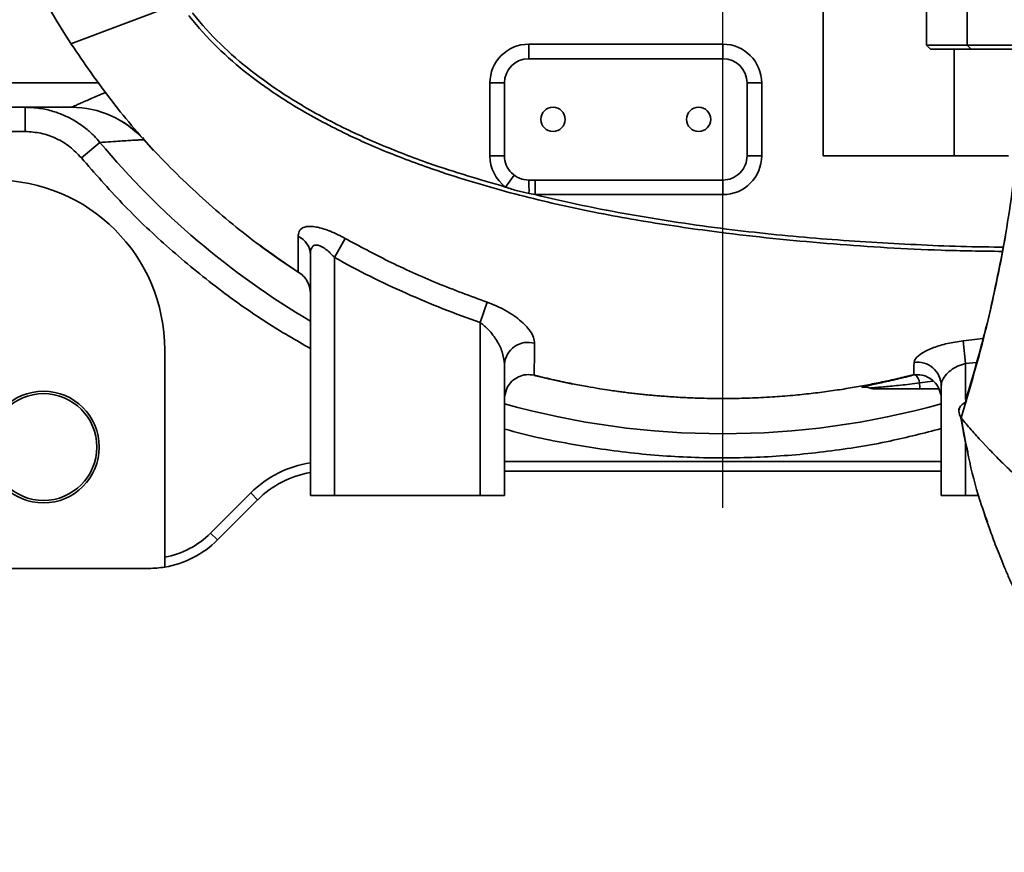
# Model space of a CAD drawing. Header units: millimetres. Extents: x -8713 to 3261, y -18743 to -8704.
# Tile 6 of 154: x -4417 to -4215, y -15648 to -15476. Entities that reach past the tile are written whole.
import ezdxf

# ---------------------------------------------------------------- set-up
doc = ezdxf.new("R2010")
doc.units = ezdxf.units.MM
doc.header["$LTSCALE"] = 10
doc.header["$PDSIZE"] = -1
doc.linetypes.add('CENTER', pattern=[50.8, 31.75, -6.35, 6.35, -6.35])
doc.layers.get('Defpoints').update_dxf_attribs({"true_color": 0x5e5e5e})
doc.layers.add('细实线层', color=7, linetype='Continuous')
doc.dimstyles.new('ISO-25', dxfattribs={"dimscale": 20, "dimtxt": 4, "dimasz": 3.05, "dimexe": 3, "dimexo": 0.625, "dimtad": 1, "dimdec": 0, "dimtxsty": 'Standard', "dimcen": 2.5, "dimclrd": 1, "dimclre": 1, "dimclrt": 4, "dimadec": 1, "dimazin": 2, "dimtfac": 1, "dimtdec": 0, "dimtmove": 0, "dimatfit": 0, "dimfxl": 1, "dimarcsym": 0})

# ---------------------------------------------------------------- blocks, each defined once
blk = doc.blocks.new('*U165')
at = {"color": 0, "linetype": 'CENTER', "transparency": 16777216}
blk.add_line((0, -182.55), (0, -12.3), dxfattribs=at)
blk = doc.blocks.new('*D172')
at = {"color": 1, "lineweight": -2, "transparency": 16777216}
for p, q in [((-4272.58, -15394.48), (-3699.94, -15688.46)), ((-3645.67, -15716.32), (-3217.84, -15935.95))]:
    blk.add_line(p, q, dxfattribs=at)
at = {"color": 1, "lineweight": 20, "transparency": 16777216}
blk.add_solid([(-3641.03, -15707.27), (-3650.31, -15725.36), (-3699.94, -15688.46)], dxfattribs=at)
at = {"layer": 'Defpoints', "color": 0, "lineweight": 20, "transparency": 16777216}
for p in [(-4272.58, -15394.48), (-3699.94, -15688.46)]:
    blk.add_point(p, dxfattribs=at)
at = {"color": 4, "transparency": 16777216, "insert": (-3304.14, -15832.63), "char_height": 80, "attachment_point": 5, "rotation": 332.8255}
blk.add_mtext('R644', dxfattribs=at)

msp = doc.modelspace()

# ---------------------------------------------------------------- linework, layer by layer
at = {"color": 4}
msp.add_circle((-4272.58, -15394.48), 643.69, dxfattribs=at)
at = {"layer": '细实线层', "linetype": 'Continuous', "lineweight": 35}
for p, q in [((-4251.89, -15504.48), (-4251.89, -15443.3)), ((-4406.93, -15481.38), (-4384.3, -15472.87)), ((-4230.58, -15472.48), (-4230.58, -15481.68)), ((-4222.2, -15472.48), (-4222.2, -15481.68)), ((-4312.58, -15481.48), (-4272.58, -15481.48)), ((-4230.58, -15481.68), (-4229.78, -15482.48)), ((-4230.58, -15481.68), (-4222.58, -15481.68)), ((-4221.4, -15482.48), (-4229.78, -15482.48)), ((-4224.93, -15482.48), (-4224.93, -15504.48)), ((-4222.58, -15481.68), (-4222.2, -15481.68)), ((-4222.2, -15481.68), (-4221.4, -15482.48)), ((-4222.2, -15481.68), (-4211.14, -15481.68)), ((-4211.45, -15482.48), (-4221.4, -15482.48)), ((-4272.58, -15484.48), (-4312.58, -15484.48)), ((-4401.14, -15489.48), (-4502.58, -15489.48)), ((-4320.58, -15504.48), (-4320.58, -15489.48)), ((-4317.58, -15489.48), (-4320.58, -15489.48)), ((-4317.58, -15489.48), (-4317.58, -15504.48)), ((-4317.58, -15489.48), (-4317.58, -15504.48)), ((-4267.58, -15489.48), (-4267.58, -15489.48)), ((-4267.58, -15504.48), (-4267.58, -15489.48)), ((-4267.58, -15504.48), (-4267.58, -15489.48)), ((-4264.58, -15489.48), (-4267.58, -15489.48)), ((-4264.58, -15489.48), (-4264.58, -15504.48)), ((-4502.58, -15494.48), (-4406.82, -15494.48)), ((-4416.38, -15494.48), (-4416.38, -15499.48)), ((-4406.82, -15494.48), (-4406.82, -15494.48)), ((-4437.58, -15499.48), (-4416.38, -15499.48)), ((-4391.91, -15501.15), (-4389.89, -15503.36)), ((-4391.91, -15501.15), (-4391.91, -15501.15)), ((-4404.77, -15504.9), (-4400.94, -15501.71)), ((-4317.58, -15504.48), (-4320.58, -15504.48)), ((-4267.58, -15504.48), (-4267.58, -15504.48)), ((-4264.58, -15504.48), (-4267.58, -15504.48)), ((-4251.89, -15504.48), (-4224.93, -15504.48)), ((-4224.93, -15504.48), (-4213.7, -15504.48)), ((-4315.55, -15508.5), (-4317.34, -15510.91)), ((-4312.58, -15509.48), (-4272.58, -15509.48)), ((-4311.24, -15512.48), (-4312.52, -15512.25)), ((-4272.58, -15512.48), (-4311.24, -15512.48)), ((-4350.39, -15521.51), (-4352.58, -15525.45)), ((-4357.58, -15574.48), (-4357.58, -15524.86)), ((-4352.58, -15525.45), (-4352.58, -15574.48)), ((-4321.12, -15534.66), (-4322.58, -15538.83)), ((-4322.58, -15574.48), (-4322.58, -15538.83)), ((-4223.08, -15542.6), (-4218.97, -15542.15)), ((-4222.58, -15547.28), (-4223.08, -15542.6)), ((-4387.58, -15587.18), (-4387.58, -15544.48)), ((-4317.58, -15547.4), (-4317.58, -15574.48)), ((-4220.34, -15547.04), (-4222.58, -15547.28)), ((-4222.58, -15547.28), (-4222.58, -15554.68)), ((-4311.47, -15549.68), (-4311.39, -15549.7)), ((-4234.01, -15549.76), (-4233.7, -15549.69)), ((-4232.02, -15551.28), (-4229.28, -15550.93)), ((-4227.58, -15574.48), (-4227.58, -15551.78)), ((-4223.88, -15556.7), (-4223.84, -15556.88)), ((-4222.58, -15563.39), (-4222.58, -15574.48)), ((-4219.1, -15563.48), (-4219.2, -15563.37)), ((-4219.1, -15563.48), (-4217.61, -15565.05)), ((-4317.58, -15567.48), (-4227.58, -15567.48)), ((-4227.58, -15569.48), (-4317.58, -15569.48)), ((-4378.13, -15582.21), (-4369.85, -15573.92)), ((-4368.44, -15575.34), (-4369.85, -15573.92)), ((-4368.44, -15575.34), (-4376.72, -15583.62)), ((-4352.58, -15574.48), (-4357.58, -15574.48)), ((-4322.58, -15574.48), (-4352.58, -15574.48)), ((-4317.58, -15574.48), (-4322.58, -15574.48)), ((-4222.58, -15574.48), (-4227.58, -15574.48)), ((-4219.82, -15574.48), (-4222.58, -15574.48)), ((-4376.72, -15583.62), (-4378.13, -15582.21)), ((-4390.86, -15589.48), (-4442.58, -15589.48))]:
    msp.add_line(p, q, dxfattribs=at)
at = {"layer": '细实线层', "linetype": 'Continuous', "lineweight": 35, "flags": 128}
for points in [[(-4312.58, -15484.48), (-4312.58, -15484.42), (-4312.58, -15484.25), (-4312.58, -15483.98), (-4312.58, -15483.6), (-4312.58, -15483.15), (-4312.58, -15482.63), (-4312.58, -15482.07), (-4312.58, -15481.48)], [(-4272.58, -15484.48), (-4272.58, -15484.42), (-4272.58, -15484.25), (-4272.58, -15483.98), (-4272.58, -15483.6), (-4272.58, -15483.15), (-4272.58, -15482.63), (-4272.58, -15482.07), (-4272.58, -15481.48)], [(-4311.24, -15512.48), (-4311.24, -15511.9), (-4311.24, -15511.33), (-4311.24, -15510.81), (-4311.24, -15510.36), (-4311.24, -15509.99), (-4311.24, -15509.71), (-4311.24, -15509.54), (-4311.24, -15509.48)], [(-4272.58, -15512.48), (-4272.58, -15511.9), (-4272.58, -15511.33), (-4272.58, -15510.81), (-4272.58, -15510.36), (-4272.58, -15509.99), (-4272.58, -15509.71), (-4272.58, -15509.54), (-4272.58, -15509.48)], [(-4367.93, -15523.03), (-4363.6, -15526.13), (-4359.16, -15529.1)], [(-4311.44, -15549.75), (-4308.54, -15550.44), (-4303.57, -15551.51)], [(-4241.3, -15551.45), (-4240.95, -15551.38), (-4233.84, -15549.78)]]:
    msp.add_lwpolyline(points, dxfattribs=at)
at = {"layer": '细实线层', "linetype": 'Continuous', "lineweight": 35}
for centre, radius in [((-4307.58, -15496.98), 2.5), ((-4277.58, -15496.98), 2.5), ((-4412.58, -15564.48), 11.5), ((-4412.58, -15564.48), 11)]:
    msp.add_circle(centre, radius, dxfattribs=at)
for centre, radius, start, end in [((-4272.58, -15394.48), 160, 151.9076, 212.8945), ((-4312.58, -15489.48), 8, 90, 179.9998), ((-4272.58, -15489.48), 8, 0.0002, 90), ((-4312.58, -15489.48), 5, 90, 179.9998), ((-4272.58, -15489.48), 5, 0.0002, 90), ((-4272.58, -15489.48), 5, 0.0002, 90), ((-4406.82, -15514.48), 20, 41.7958, 89.9985), ((-4406.82, -15514.48), 20, 41.7908, 89.9997), ((-4307.58, -15496.98), 2.5, 90, 270), ((-4277.58, -15496.98), 2.5, 90, 270), ((-4272.58, -15394.48), 167.26, 219.8725, 239.4558), ((-4312.58, -15504.48), 8, 179.9998, 233.4693), ((-4312.58, -15504.48), 5, 179.9998, 270), ((-4272.58, -15504.48), 8, 270, 0.0002), ((-4272.58, -15504.48), 5, 270, 0.0002), ((-4272.58, -15504.48), 5, 270, 0.0002), ((-4422.58, -15544.48), 35, 0, 90), ((-4347.02, -15511.59), 34.5, 358.9099, 3.5066), ((-4361.91, -15524.99), 4.34, 1.6224, 65.0855), ((-4312.71, -15547.8), 4.89, 74.1393, 175.3508), ((-4232.5, -15551.91), 4.92, 1.4747, 97.7752), ((-4234.75, -15551.67), 2.75, 8.0243, 49.384), ((-4228.4, -15551.5), 3.63, 176.5205, 195.6528), ((-4241.49, -15550.48), 2, 248.5031, 270), ((-4272.58, -15394.48), 167.26, 254.3924, 285.6076), ((-4354.29, -15589.48), 22, 98.5855, 135), ((-4354.29, -15589.48), 20, 99.4516, 135), ((-4390.86, -15569.48), 18, 280.5131, 315), ((-4390.86, -15569.48), 20, 279.4516, 315), ((-4390.86, -15569.48), 20, 270, 279.4516)]:
    msp.add_arc(centre, radius, start, end, dxfattribs=at)
for points, knots in [([(-4381.9, -15475), (-4381.84, -15475.07), (-4380.06, -15477.34), (-4376.22, -15481.56), (-4369.87, -15487.07), (-4362.28, -15492.43), (-4353.44, -15497.52), (-4343.39, -15502.18), (-4331.39, -15506.82), (-4322.59, -15509.38), (-4317.34, -15510.91)], [0, 0, 0, 0, 0.003855, 0.115345, 0.227314, 0.339073, 0.48639, 0.634059, 0.781605, 1, 1, 1, 1]), ([(-4215.02, -15524.18), (-4219.21, -15524.12), (-4230.81, -15523.96), (-4249.79, -15522.77), (-4269.78, -15520.79), (-4287.52, -15518.28), (-4303.01, -15515.42), (-4318.32, -15511.73), (-4331.91, -15507.53), (-4343.75, -15503.02), (-4353.87, -15498.32), (-4362.79, -15493.21), (-4370.46, -15487.79), (-4376.89, -15482.22), (-4380.78, -15477.95), (-4382.58, -15475.65), (-4382.64, -15475.58)], [0, 0, 0, 0, 0.0700045, 0.1942204, 0.3183127, 0.4061412, 0.4940853, 0.5819391, 0.6696445, 0.7318524, 0.794113, 0.8562248, 0.9036109, 0.9510868, 0.9983595, 1, 1, 1, 1]), ([(-4360.09, -15528.43), (-4362.43, -15526.84), (-4368.81, -15522.53), (-4378.58, -15514.61), (-4389.08, -15504.46), (-4398.67, -15493.42), (-4404.17, -15485.39), (-4406.93, -15481.38)], [0, 0, 0, 0, 0.127012, 0.345259, 0.563506, 0.781753, 1, 1, 1, 1]), ([(-4399.76, -15491.41), (-4400, -15491.51), (-4400.68, -15491.8), (-4401.78, -15492.27), (-4403, -15492.8), (-4404.08, -15493.27), (-4405, -15493.68), (-4405.77, -15494.02), (-4406.35, -15494.27), (-4406.73, -15494.44), (-4406.79, -15494.47), (-4406.82, -15494.48)], [0, 0, 0, 0, 0.083119, 0.234468, 0.387232, 0.520526, 0.634934, 0.747504, 0.843382, 0.925852, 1, 1, 1, 1]), ([(-4416.38, -15494.48), (-4415.37, -15494.52), (-4413.42, -15494.61), (-4410.66, -15495.25), (-4408.22, -15496.15), (-4405.94, -15497.34), (-4403.92, -15498.74), (-4402.22, -15500.25), (-4401.34, -15501.26), (-4400.94, -15501.71)], [0, 0, 0, 0, 0.171489, 0.332468, 0.480756, 0.614881, 0.770275, 0.898506, 1, 1, 1, 1]), ([(-4416.38, -15499.48), (-4415.27, -15499.55), (-4413.07, -15499.69), (-4409.93, -15500.82), (-4407.05, -15502.5), (-4405.53, -15504.1), (-4404.77, -15504.9)], [0, 0, 0, 0, 0.250724, 0.500061, 0.749342, 1, 1, 1, 1]), ([(-4400.94, -15501.71), (-4400.17, -15501.66), (-4398.64, -15501.57), (-4396.76, -15501.45), (-4395.17, -15501.35), (-4393.88, -15501.27), (-4392.9, -15501.21), (-4392.21, -15501.17), (-4392.01, -15501.16), (-4391.91, -15501.15)], [0, 0, 0, 0, 0.147107, 0.290427, 0.430802, 0.572555, 0.716531, 0.859009, 1, 1, 1, 1]), ([(-4392.03, -15500.71), (-4392.02, -15500.75), (-4391.97, -15500.93), (-4391.92, -15501.08), (-4391.91, -15501.13), (-4391.91, -15501.15)], [0, 0, 0, 0, 0.125902, 0.578086, 1, 1, 1, 1]), ([(-4211.76, -15502.98), (-4212.59, -15509.2), (-4214.25, -15521.7), (-4217.92, -15539.06), (-4221.12, -15550.05), (-4222.54, -15554.95)], [0, 0, 0, 0, 0.353843, 0.711855, 1, 1, 1, 1]), ([(-4357.58, -15544.18), (-4360.57, -15542.46), (-4367.33, -15538.55), (-4377.24, -15531.46), (-4387.21, -15523.24), (-4396.47, -15514.42), (-4402, -15508.07), (-4404.77, -15504.9)], [0, 0, 0, 0, 0.167576, 0.379351, 0.591118, 0.795561, 1, 1, 1, 1]), ([(-4312.52, -15512.25), (-4313.3, -15512.09), (-4314.94, -15511.75), (-4316.51, -15511.2), (-4317.34, -15510.91)], [0, 0, 0, 0, 0.477001, 1, 1, 1, 1]), ([(-4311.24, -15512.48), (-4308, -15513.24), (-4301.5, -15514.76), (-4288.37, -15517.26), (-4272.37, -15519.64), (-4253.48, -15521.59), (-4235.08, -15522.71), (-4222.18, -15523.29), (-4215.43, -15523.27), (-4214.83, -15523.27)], [0, 0, 0, 0, 0.102901, 0.205807, 0.412336, 0.601977, 0.791698, 0.981379, 1, 1, 1, 1]), ([(-4360.08, -15521.06), (-4360.08, -15520.91), (-4360.05, -15520.33), (-4359.65, -15519.53), (-4358.43, -15518.96), (-4356.4, -15519.04), (-4354.54, -15519.6), (-4352.52, -15520.4), (-4351.4, -15520.98), (-4350.39, -15521.51)], [0, 0, 0, 0, 0.059304, 0.2288, 0.39267, 0.576411, 0.769202, 0.789028, 1, 1, 1, 1]), ([(-4360.09, -15528.43), (-4360.08, -15527.1), (-4360.08, -15524.64), (-4360.08, -15522.18), (-4360.08, -15521.06)], [0, 0, 0, 0, 0.542885, 1, 1, 1, 1]), ([(-4350.39, -15521.51), (-4347.45, -15523.09), (-4341.27, -15526.42), (-4331.5, -15530.83), (-4324.59, -15533.38), (-4321.12, -15534.66)], [0, 0, 0, 0, 0.311508, 0.655142, 1, 1, 1, 1]), ([(-4214.33, -15520.98), (-4215.55, -15527.25), (-4218, -15539.9), (-4221.64, -15552.26), (-4223.48, -15558.48)], [0, 0, 0, 0, 0.496089, 1, 1, 1, 1]), ([(-4352.58, -15525.45), (-4353.09, -15524.92), (-4353.87, -15524.1), (-4354.95, -15523.34), (-4355.7, -15522.97), (-4356.26, -15522.85), (-4356.81, -15522.92), (-4357.11, -15523.14), (-4357.43, -15523.63), (-4357.56, -15524.18), (-4357.57, -15524.72), (-4357.58, -15524.86)], [0, 0, 0, 0, 0.2347038, 0.3636149, 0.4442161, 0.5456016, 0.6086445, 0.7263546, 0.760038, 0.9343593, 1, 1, 1, 1]), ([(-4322.58, -15538.83), (-4325.15, -15537.9), (-4330.28, -15536.05), (-4337.85, -15532.85), (-4345.31, -15529.37), (-4350.16, -15526.76), (-4352.58, -15525.45)], [0, 0, 0, 0, 0.249089, 0.498172, 0.749089, 1, 1, 1, 1]), ([(-4359.83, -15528.6), (-4359.87, -15528.57), (-4359.95, -15528.52), (-4360.04, -15528.46), (-4360.09, -15528.43)], [0, 0, 0, 0, 0.43833, 1, 1, 1, 1]), ([(-4359.83, -15528.6), (-4359.38, -15528.95), (-4358.53, -15529.62), (-4358.09, -15530.6), (-4357.88, -15531.07)], [0, 0, 0, 0, 0.521545, 1, 1, 1, 1]), ([(-4357.88, -15531.07), (-4357.73, -15531.63), (-4357.58, -15532.19), (-4357.58, -15532.77), (-4357.58, -15532.77)], [0, 0, 0, 0, 0.988502, 1, 1, 1, 1]), ([(-4321.12, -15534.66), (-4320.55, -15534.87), (-4319.4, -15535.3), (-4317.67, -15536.16), (-4315.97, -15537.16), (-4314.44, -15538.3), (-4313.19, -15539.45), (-4312.21, -15540.65), (-4311.51, -15541.9), (-4311.42, -15542.7), (-4311.37, -15543.1)], [0, 0, 0, 0, 0.104351, 0.208789, 0.338011, 0.467328, 0.590082, 0.712844, 0.856472, 1, 1, 1, 1]), ([(-4317.58, -15547.4), (-4317.68, -15546.56), (-4317.87, -15544.97), (-4319.1, -15542.53), (-4320.61, -15540.42), (-4321.99, -15539.31), (-4322.58, -15538.83)], [0, 0, 0, 0, 0.290692, 0.545076, 0.805143, 1, 1, 1, 1]), ([(-4311.37, -15543.1), (-4311.39, -15544.61), (-4311.41, -15546.86), (-4311.46, -15548.99), (-4311.47, -15549.68), (-4311.47, -15549.68)], [0, 0, 0, 0, 0.669096, 0.99993, 1, 1, 1, 1]), ([(-4233.17, -15547.03), (-4233.1, -15546.78), (-4232.94, -15546.17), (-4231.6, -15545.09), (-4229.3, -15543.99), (-4226.38, -15543.08), (-4224.18, -15542.76), (-4223.08, -15542.6)], [0, 0, 0, 0, 0.149469, 0.373378, 0.587149, 0.793223, 1, 1, 1, 1]), ([(-4233.24, -15549.61), (-4233.24, -15549.6), (-4233.23, -15548.89), (-4233.2, -15547.96), (-4233.17, -15547.03)], [0, 0, 0, 0, 0.007928, 1, 1, 1, 1]), ([(-4222.58, -15547.28), (-4223.13, -15547.44), (-4224.28, -15547.77), (-4225.72, -15548.69), (-4226.84, -15549.8), (-4227.48, -15550.89), (-4227.55, -15551.53), (-4227.58, -15551.78)], [0, 0, 0, 0, 0.190498, 0.390858, 0.609253, 0.844086, 1, 1, 1, 1]), ([(-4317.19, -15552.63), (-4317.13, -15552.5), (-4316.85, -15551.87), (-4316.1, -15550.87), (-4314.73, -15549.93), (-4313.11, -15549.46), (-4312.02, -15549.61), (-4311.47, -15549.68)], [0, 0, 0, 0, 0.061702, 0.298756, 0.532178, 0.766109, 1, 1, 1, 1]), ([(-4240.56, -15551.25), (-4241.63, -15551.46), (-4243.81, -15551.89), (-4247.23, -15552.47), (-4250.77, -15553), (-4254.43, -15553.46), (-4257.65, -15553.79), (-4260.3, -15554.01), (-4262.5, -15554.17), (-4264.7, -15554.29), (-4267, -15554.39), (-4269.17, -15554.45), (-4271.46, -15554.48), (-4273.64, -15554.48), (-4275.98, -15554.45), (-4278.49, -15554.38), (-4281.43, -15554.25), (-4283.97, -15554.08), (-4285.89, -15553.93), (-4287.16, -15553.82), (-4288.42, -15553.7), (-4289.67, -15553.57), (-4290.93, -15553.43), (-4292.17, -15553.28), (-4293.36, -15553.13), (-4294.62, -15552.96), (-4296.13, -15552.74), (-4298.13, -15552.43), (-4300.69, -15552), (-4303.2, -15551.53), (-4305.47, -15551.07), (-4307.37, -15550.65), (-4309.34, -15550.2), (-4310.69, -15549.87), (-4311.39, -15549.7)], [0, 0, 0, 0, 0.04716, 0.095474, 0.145781, 0.197328, 0.250057, 0.281364, 0.308913, 0.342544, 0.374065, 0.405461, 0.433472, 0.46994, 0.49684, 0.531887, 0.575083, 0.620489, 0.638313, 0.656082, 0.673797, 0.691456, 0.70906, 0.726609, 0.744104, 0.759288, 0.779756, 0.808109, 0.844347, 0.888471, 0.915264, 0.941792, 0.970037, 1, 1, 1, 1]), ([(-4243.7, -15552.08), (-4243.66, -15552.06), (-4243.53, -15552.02), (-4242.94, -15551.89), (-4241.96, -15551.67), (-4240.71, -15551.4), (-4239.22, -15551.07), (-4237.07, -15550.59), (-4235.15, -15550.13), (-4233.8, -15549.79), (-4233.72, -15549.77)], [0, 0, 0, 0, 0.061792, 0.210831, 0.349812, 0.488742, 0.617889, 0.746993, 0.983841, 1, 1, 1, 1]), ([(-4240.56, -15551.25), (-4239.5, -15551.02), (-4237.25, -15550.55), (-4235.13, -15550.04), (-4234.01, -15549.76)], [0, 0, 0, 0, 0.470391, 1, 1, 1, 1]), ([(-4233.7, -15549.69), (-4233.58, -15549.66), (-4233.44, -15549.63), (-4233.28, -15549.61), (-4233.24, -15549.61)], [0, 0, 0, 0, 0.779727, 1, 1, 1, 1]), ([(-4227.58, -15554.56), (-4227.58, -15554.55), (-4227.58, -15553.95), (-4227.8, -15552.79), (-4228.67, -15551.29), (-4229.97, -15550.19), (-4231.56, -15549.55), (-4232.68, -15549.59), (-4233.24, -15549.61)], [0, 0, 0, 0, 0.003756, 0.212129, 0.409918, 0.606816, 0.803404, 1, 1, 1, 1]), ([(-4243.7, -15552.16), (-4243.75, -15552.16), (-4243.96, -15552.18), (-4243.97, -15552.15), (-4243.77, -15552.1), (-4243.7, -15552.08)], [0, 0, 0, 0, 0.162512, 0.709385, 1, 1, 1, 1]), ([(-4242.22, -15552.33), (-4242.23, -15552.33), (-4242.3, -15552.33), (-4242.07, -15552.31), (-4241.5, -15552.26), (-4240.53, -15552.18), (-4239.27, -15552.07), (-4237.71, -15551.92), (-4235.97, -15551.75), (-4234.05, -15551.53), (-4232.71, -15551.37), (-4232.02, -15551.28)], [0, 0, 0, 0, 0.018681, 0.144583, 0.274232, 0.398248, 0.526161, 0.645067, 0.76784, 0.881854, 1, 1, 1, 1]), ([(-4317.58, -15554.56), (-4317.58, -15554.55), (-4317.58, -15553.9), (-4317.38, -15553.26), (-4317.19, -15552.63)], [0, 0, 0, 0, 0.010817, 1, 1, 1, 1]), ([(-4243.35, -15552.13), (-4243.36, -15552.13), (-4243.58, -15552.16), (-4243.64, -15552.16), (-4243.7, -15552.16)], [0, 0, 0, 0, 0.036796, 1, 1, 1, 1]), ([(-4243.36, -15552.12), (-4243.36, -15552.12), (-4243.37, -15552.12), (-4243.27, -15552.12), (-4243.02, -15552.13), (-4242.65, -15552.18), (-4242.37, -15552.3), (-4242.23, -15552.35)], [0, 0, 0, 0, 0.169544, 0.429975, 0.621996, 0.80826, 1, 1, 1, 1]), ([(-4231.89, -15552.48), (-4232.26, -15552.48), (-4233.22, -15552.48), (-4234.74, -15552.48), (-4236.94, -15552.48), (-4239.26, -15552.48), (-4241.13, -15552.48), (-4241.37, -15552.48), (-4241.48, -15552.48)], [0, 0, 0, 0, 0.069755, 0.184397, 0.299101, 0.533855, 0.7686, 1, 1, 1, 1]), ([(-4228.14, -15552.48), (-4228.46, -15552.48), (-4229.69, -15552.48), (-4230.96, -15552.48), (-4231.89, -15552.48)], [0, 0, 0, 0, 0.2628365, 1, 1, 1, 1]), ([(-4223.48, -15558.48), (-4223.71, -15558.03), (-4224.19, -15557.13), (-4223.68, -15555.96), (-4222.65, -15555.25), (-4222.31, -15555.02)], [0, 0, 0, 0, 0.400646, 0.801293, 1, 1, 1, 1]), ([(-4223.63, -15558.06), (-4223.45, -15559.04), (-4223.04, -15561.32), (-4222.52, -15563.8), (-4222.17, -15565.25), (-4222.13, -15565.44)], [0, 0, 0, 0, 0.394097, 0.920092, 1, 1, 1, 1]), ([(-4223.48, -15558.48), (-4222.93, -15561.54), (-4221.84, -15567.63), (-4219.91, -15574.8), (-4218.45, -15578.84), (-4218.04, -15579.98)], [0, 0, 0, 0, 0.419174, 0.835979, 1, 1, 1, 1]), ([(-4219.2, -15563.37), (-4219.95, -15562.55), (-4221.5, -15560.86), (-4222.8, -15559.29), (-4223.48, -15558.48)], [0, 0, 0, 0, 0.487227, 1, 1, 1, 1]), ([(-4227.58, -15560.68), (-4231.08, -15561.58), (-4238.81, -15563.57), (-4251.01, -15565.51), (-4264.14, -15566.69), (-4277.44, -15566.82), (-4290.87, -15565.94), (-4304.22, -15563.89), (-4313.16, -15562.11), (-4317.53, -15560.75), (-4317.58, -15560.73)], [0, 0, 0, 0, 0.11921, 0.262784, 0.406353, 0.553442, 0.700526, 0.849204, 0.998345, 1, 1, 1, 1]), ([(-4210.15, -15572.24), (-4211.01, -15571.45), (-4212.77, -15569.86), (-4215.27, -15567.45), (-4216.82, -15565.86), (-4217.61, -15565.05)], [0, 0, 0, 0, 0.319757, 0.652443, 1, 1, 1, 1]), ([(-4218.82, -15577.75), (-4218.76, -15577.95), (-4218.5, -15578.83), (-4218.28, -15579.45), (-4218.12, -15579.93)], [0, 0, 0, 0, 0.231986, 1, 1, 1, 1]), ([(-4218.12, -15579.93), (-4217.94, -15580.42), (-4217.6, -15581.39), (-4216.97, -15583.1), (-4216.27, -15584.96), (-4215.48, -15586.98), (-4214.6, -15589.14), (-4213.72, -15591.23), (-4213.11, -15592.58), (-4212.84, -15593.17)], [0, 0, 0, 0, 0.160123, 0.310914, 0.455327, 0.596841, 0.73917, 0.885902, 1, 1, 1, 1]), ([(-4387.58, -15589.21), (-4387.58, -15589.19), (-4387.58, -15589.14), (-4387.58, -15588.8), (-4387.58, -15588.3), (-4387.58, -15587.72), (-4387.58, -15587.34), (-4387.58, -15587.18)], [0, 0, 0, 0, 0.21081, 0.421579, 0.633543, 0.848282, 1, 1, 1, 1])]:
    msp.add_open_spline(points, degree=3, knots=knots, dxfattribs=at)

# ---------------------------------------------------------------- block references
at = {"color": 4, "linetype": 'CENTER'}
msp.add_blockref('*U165', (-4272.58, -15394.48), dxfattribs=at)

# ---------------------------------------------------------------- dimensions: what is measured, and where the dimension line sits
dim = msp.add_radius_dim(center=(-4272.58, -15394.48), mpoint=(-3699.94, -15688.46), dimstyle='ISO-25')
dim.commit()
dim.dimension.update_dxf_attribs({"geometry": '*D172', "text_midpoint": (-3328.12, -15879.34), "dimtype": 164})

doc.saveas('drawing.dxf')
